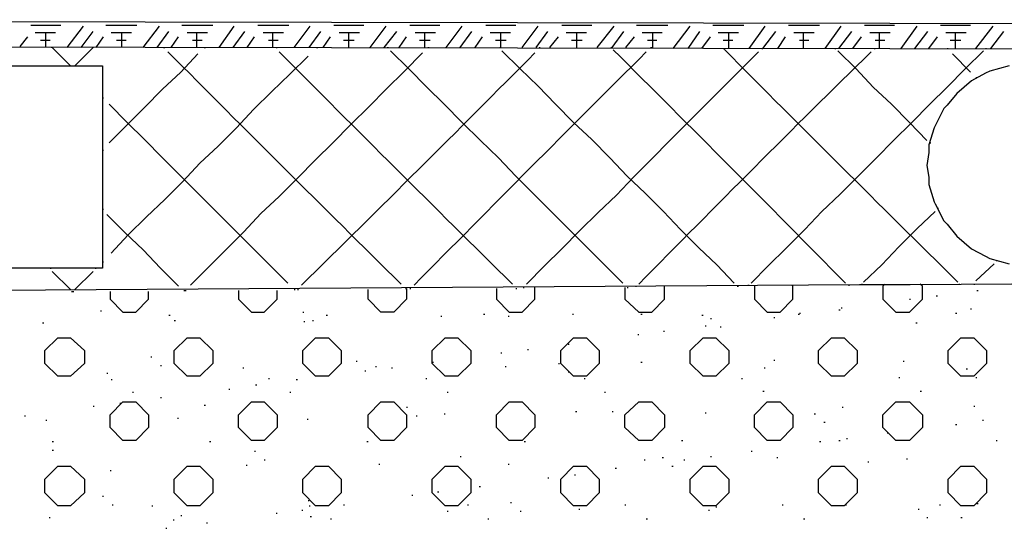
# Model space of a CAD drawing. Header units: millimetres. Extents: x -93479 to 1057970, y -66333 to 172656.
# Tile 50 of 145: x 149548 to 153445, y 50066 to 52078. Entities that reach past the tile are written whole.
import ezdxf

# ---------------------------------------------------------------- set-up
doc = ezdxf.new("R2010")
doc.units = ezdxf.units.MM
doc.layers.add('PDF _Геометрия', color=7, linetype='Continuous')

# ---------------------------------------------------------------- blocks, each defined once
blk = doc.blocks.new('геология 1')
at = {"layer": 'PDF _Геометрия', "color": 7, "lineweight": 25}
for points in [[(1.0584, -10.097), (1.1434, -10.1053), (1.2334, -10.112), (1.3267, -10.117), (1.4234, -10.122), (1.5234, -10.1253), (1.6284, -10.1286), (1.8451, -10.1286, 0.016666), (3.5067, -9.8736), (3.6901, -9.8503), (3.8901, -9.8236), (4.1034, -9.7986), (4.3301, -9.772), (4.5667, -9.7453), (4.8134, -9.7203), (5.0684, -9.697), (5.3301, -9.677, -0.016439), (7.9617, -9.5303), (12.6001, -9.5386), (13.0317, -9.5386)], [(13.0317, -9.932, 0.001031), (7.9617, -9.9636), (8.0801, -9.9636), (8.0817, -9.9636), (8.0801, -9.9636), (8.0734, -10.0036), (8.0684, -10.042)]]:
    blk.add_lwpolyline(points, format="xyb", dxfattribs=at)
for points in [[(9.5234, -9.5386), (9.5701, -9.5386)], [(9.5301, -9.5503), (9.5617, -9.5503)], [(9.5467, -9.5736), (9.5467, -9.5503)], [(9.5801, -9.5736), (9.6051, -9.5403)], [(9.6017, -9.5736), (9.6201, -9.5486)], [(9.6401, -9.5386), (9.6884, -9.5386)], [(9.6484, -9.5503), (9.6801, -9.5503)], [(9.6651, -9.5736), (9.6651, -9.5503)], [(9.6984, -9.5736), (9.7234, -9.5403)], [(9.7201, -9.5736), (9.7384, -9.5486)], [(9.7584, -9.5386), (9.8067, -9.5386)], [(9.7667, -9.5503), (9.7984, -9.5503)], [(9.7817, -9.5736), (9.7817, -9.5503)], [(9.8167, -9.5736), (9.8401, -9.5403)], [(9.8384, -9.5736), (9.8567, -9.5486)], [(9.8767, -9.5386), (9.9251, -9.5386)], [(9.8851, -9.5503), (9.9167, -9.5503)], [(9.9001, -9.5736), (9.9001, -9.5503)], [(9.9334, -9.5736), (9.9584, -9.5403)], [(9.9567, -9.5736), (9.9751, -9.5486)], [(9.9951, -9.5386), (10.0417, -9.5386)], [(10.0034, -9.5503), (10.0351, -9.5503)], [(10.0184, -9.5736), (10.0184, -9.5503)], [(10.0517, -9.5736), (10.0767, -9.5403)], [(10.0734, -9.5736), (10.0934, -9.5486)], [(10.1134, -9.5386), (10.1601, -9.5386)], [(10.1217, -9.5503), (10.1534, -9.5503)], [(10.1367, -9.5736), (10.1367, -9.5503)], [(10.1701, -9.5736), (10.1951, -9.5403)], [(10.1917, -9.5736), (10.2101, -9.5486)], [(10.2317, -9.5386), (10.2784, -9.5386)], [(10.2384, -9.5503), (10.2701, -9.5503)], [(10.2534, -9.5736), (10.2551, -9.5736), (10.2551, -9.5503)], [(10.2884, -9.5736), (10.3134, -9.5403)], [(10.3101, -9.5736), (10.3284, -9.5486)], [(10.3501, -9.5386), (10.3967, -9.5386)], [(10.3567, -9.5503), (10.3884, -9.5503)], [(10.3734, -9.5736), (10.3734, -9.5503)], [(10.4051, -9.5736), (10.4317, -9.5403)], [(10.4267, -9.5736), (10.4284, -9.5736), (10.4467, -9.5486)], [(10.4667, -9.5386), (10.5151, -9.5386)], [(10.4751, -9.5503), (10.5067, -9.5503)], [(10.4917, -9.5736), (10.4917, -9.5503)], [(10.5234, -9.5753), (10.5501, -9.5403)], [(10.5467, -9.5753), (10.5651, -9.5486)], [(10.5851, -9.5386), (10.6334, -9.5386)], [(10.5934, -9.5503), (10.6251, -9.5503)], [(10.6101, -9.5753), (10.6101, -9.5503)], [(10.6417, -9.5753), (10.6667, -9.5403)], [(10.6617, -9.5753), (10.6634, -9.5753), (10.6834, -9.5486)], [(10.7034, -9.5386), (10.7517, -9.5386)], [(10.7117, -9.5503), (10.7434, -9.5503)], [(10.7267, -9.5753), (10.7267, -9.5503)], [(10.7601, -9.5753), (10.7851, -9.5403)], [(10.7817, -9.5753), (10.8017, -9.5486)], [(10.8217, -9.5386), (10.8684, -9.5386)], [(10.8301, -9.5503), (10.8617, -9.5503)], [(10.8451, -9.5753), (10.8451, -9.5503)], [(10.8784, -9.5753), (10.9034, -9.5403)], [(10.9001, -9.5753), (10.9201, -9.5486)], [(10.9401, -9.5386), (10.9867, -9.5386)], [(10.9484, -9.5503), (10.9801, -9.5503)], [(10.9634, -9.5753), (10.9634, -9.5503)], [(10.9951, -9.5753), (11.0217, -9.5403)], [(11.0184, -9.5753), (11.0384, -9.5486)], [(9.5067, -9.572), (9.5184, -9.557)], [(9.5384, -9.562), (9.5534, -9.562)], [(9.6251, -9.5736), (9.6367, -9.557)], [(9.6567, -9.562), (9.6717, -9.562)], [(9.7417, -9.5736), (9.7534, -9.557)], [(9.7751, -9.562), (9.7901, -9.562)], [(9.8601, -9.5736), (9.8717, -9.557)], [(9.8934, -9.562), (9.9084, -9.562)], [(9.9784, -9.5736), (9.9901, -9.557)], [(10.0101, -9.562), (10.0267, -9.562)], [(10.0967, -9.5736), (10.1084, -9.557)], [(10.1284, -9.562), (10.1451, -9.562)], [(10.2151, -9.5736), (10.2267, -9.557)], [(10.2467, -9.562), (10.2634, -9.562)], [(10.3317, -9.5736), (10.3451, -9.557)], [(10.3651, -9.562), (10.3817, -9.562)], [(10.4501, -9.5736), (10.4634, -9.557)], [(10.4834, -9.562), (10.4984, -9.562)], [(10.5684, -9.5753), (10.5817, -9.557)], [(10.6017, -9.562), (10.6167, -9.562)], [(10.6867, -9.5753), (10.6984, -9.557)], [(10.7201, -9.562), (10.7351, -9.562)], [(10.8034, -9.5753), (10.8167, -9.557)], [(10.8384, -9.562), (10.8534, -9.562)], [(10.9217, -9.5753), (10.9351, -9.557)], [(10.9551, -9.562), (10.9717, -9.562)], [(12.6017, -9.5786), (12.6001, -9.5786), (7.9617, -9.5703), (8.0801, -9.5703)], [(9.5851, -9.602), (9.5567, -9.5736), (9.5551, -9.5736)], [(9.5901, -9.602), (9.5917, -9.602), (9.6201, -9.5736)], [(9.7301, -9.5736), (9.7317, -9.5736)], [(9.7717, -9.9436), (9.7984, -9.917), (9.8267, -9.8886), (9.8551, -9.8603), (9.8817, -9.832), (9.9101, -9.8053), (9.9384, -9.777), (9.9667, -9.7486), (9.9934, -9.722), (10.0217, -9.6936), (10.0501, -9.6653), (10.0767, -9.6386), (10.1051, -9.6103), (10.1334, -9.582)], [(9.7934, -9.5736), (9.7951, -9.5736)], [(9.9051, -9.5736), (9.9067, -9.5736)], [(9.9684, -9.5736), (9.9701, -9.5736)], [(10.0784, -9.5736), (10.0801, -9.5736)], [(10.4451, -9.9403), (10.4184, -9.9136), (10.3901, -9.8853), (10.3617, -9.857), (10.3351, -9.8303), (10.3067, -9.802), (10.2784, -9.7736), (10.2517, -9.7453), (10.2234, -9.7186), (10.1951, -9.6903), (10.1667, -9.662), (10.1401, -9.6353), (10.1117, -9.607), (10.0834, -9.5786)], [(10.1417, -9.5736), (10.1434, -9.5736)], [(10.6184, -9.9403), (10.5917, -9.912), (10.5634, -9.8853), (10.5351, -9.857), (10.5084, -9.8286), (10.4801, -9.8003), (10.4517, -9.7736), (10.4251, -9.7453), (10.3967, -9.717), (10.3684, -9.6903), (10.3401, -9.662), (10.3134, -9.6336), (10.2851, -9.607), (10.2567, -9.5786)], [(10.2951, -9.942), (10.3234, -9.9136), (10.3501, -9.887), (10.3784, -9.8586), (10.4067, -9.8303), (10.4351, -9.8036), (10.4617, -9.7753), (10.4901, -9.747), (10.5184, -9.7186), (10.5451, -9.692), (10.5734, -9.6636), (10.6017, -9.6353), (10.6284, -9.6086), (10.6567, -9.5803)], [(10.3151, -9.5736), (10.3167, -9.5736)], [(10.4884, -9.5736), (10.4901, -9.5736)], [(10.6017, -9.5753), (10.6034, -9.5753)], [(10.6451, -9.9403), (10.6717, -9.9136), (10.7001, -9.8853), (10.7284, -9.857), (10.7551, -9.8286), (10.7834, -9.802), (10.8117, -9.7736), (10.8401, -9.7453), (10.8667, -9.7186), (10.8951, -9.6903), (10.9234, -9.662), (10.9501, -9.6353), (10.9784, -9.607), (11.0067, -9.5786)], [(10.7751, -9.5753), (10.7767, -9.5753)], [(10.9184, -9.7186), (10.8917, -9.6903), (10.8634, -9.662), (10.8351, -9.6353), (10.8084, -9.607), (10.7801, -9.5786)], [(10.8367, -9.5753), (10.8384, -9.5753)], [(10.9501, -9.5753), (10.9517, -9.5753)], [(11.0101, -9.5753), (11.0117, -9.5753)], [(9.6451, -9.722), (9.6717, -9.6953), (9.7001, -9.667), (9.7284, -9.6386), (9.7567, -9.612), (9.7834, -9.5836)], [(9.6484, -9.8936), (9.6751, -9.8653), (9.7034, -9.837), (9.7317, -9.8103), (9.7601, -9.782), (9.7867, -9.7536), (9.8151, -9.727), (9.8434, -9.6986), (9.8701, -9.6703), (9.8984, -9.642), (9.9267, -9.6153), (9.9551, -9.587)], [(11.0467, -9.602), (11.0167, -9.6103), (11.0101, -9.6136), (10.9884, -9.6253), (10.9767, -9.6353), (10.9651, -9.6453), (10.9501, -9.6636), (10.9451, -9.6686), (10.9317, -9.6953), (10.9301, -9.6986), (10.9217, -9.7253), (10.9217, -9.737), (10.9184, -9.757), (10.9217, -9.7753), (10.9217, -9.787), (10.9301, -9.8136), (10.9317, -9.817), (10.9451, -9.8436), (10.9501, -9.8486), (10.9651, -9.867), (10.9767, -9.877), (10.9884, -9.887), (11.0101, -9.8986), (11.0167, -9.902), (11.0467, -9.9103)], [(10.9867, -9.612), (10.9584, -9.5836)], [(10.9951, -9.6203), (10.9967, -9.6203)], [(9.6351, -9.652), (9.6367, -9.652)], [(9.9234, -9.9403), (9.8951, -9.912), (9.8684, -9.8853), (9.8401, -9.857), (9.8117, -9.8286), (9.7851, -9.802), (9.7567, -9.7736), (9.7284, -9.7453), (9.7001, -9.717), (9.6734, -9.6903), (9.6451, -9.662)], [(9.6351, -9.7336), (9.6367, -9.7336)], [(10.9234, -9.722), (10.9251, -9.722)], [(9.6351, -9.8253), (9.6367, -9.8253)], [(10.8201, -9.9386), (10.8484, -9.912), (10.8751, -9.8836), (10.9034, -9.8553), (10.9317, -9.8286)], [(10.9351, -9.8236), (10.9367, -9.8236)], [(9.7534, -9.9453), (9.7251, -9.917), (9.6984, -9.8886), (9.6701, -9.862), (9.6417, -9.8336)], [(11.0267, -9.9053), (11.0284, -9.9053)], [(9.5534, -9.917), (9.5551, -9.917)], [(9.6234, -9.917), (9.6251, -9.917)], [(9.6351, -9.907), (9.6367, -9.907)], [(10.9951, -9.937), (11.0234, -9.9103)], [(9.5851, -9.9503), (9.5567, -9.922)], [(9.5917, -9.9503), (9.6201, -9.922)], [(9.9334, -9.9503), (9.9351, -9.9503)], [(9.9384, -9.9503), (9.9401, -9.9503)], [(10.1067, -9.9486), (10.1084, -9.9486), (10.1084, -9.9653), (10.0884, -9.9853), (10.0684, -9.9853), (10.0484, -9.9653), (10.0484, -9.9503)], [(10.1134, -9.9486), (10.1151, -9.9486)], [(10.2484, -9.9486), (10.2484, -9.9653), (10.2684, -9.9853), (10.2884, -9.9853), (10.3084, -9.9653), (10.3084, -9.947)], [(10.2784, -9.9486), (10.2801, -9.9486)], [(10.2901, -9.947), (10.2917, -9.947)], [(10.4484, -9.947), (10.4484, -9.9653), (10.4701, -9.9853), (10.4901, -9.9853), (10.5101, -9.9653), (10.5101, -9.9453)], [(10.4517, -9.947), (10.4534, -9.947)], [(10.4651, -9.9453), (10.4667, -9.9453)], [(10.6234, -9.9453), (10.6251, -9.9453)], [(10.6401, -9.9436), (10.6417, -9.9436)], [(10.6501, -9.9436), (10.6501, -9.9453), (10.6501, -9.9653), (10.6701, -9.9853), (10.6901, -9.9853), (10.7101, -9.9653), (10.7101, -9.9453), (10.7084, -9.9436)], [(10.7967, -9.9436), (10.7984, -9.9436)], [(10.8167, -9.942), (10.8184, -9.942)], [(10.8534, -9.942), (10.8501, -9.9453), (10.8501, -9.9653), (10.8701, -9.9853), (10.8917, -9.9853), (10.9117, -9.9653), (10.9117, -9.9453), (10.9084, -9.942)], [(10.9684, -9.942), (10.9701, -9.942)], [(10.9917, -9.942), (10.9934, -9.942)], [(9.5867, -9.9536), (9.5884, -9.9536), (9.5901, -9.9536)], [(9.6467, -9.9536), (9.6467, -9.9653), (9.6667, -9.9853), (9.6867, -9.9853), (9.7067, -9.9653), (9.7067, -9.9536)], [(9.7617, -9.952), (9.7634, -9.952), (9.7651, -9.952)], [(9.8467, -9.952), (9.8467, -9.9653), (9.8667, -9.9853), (9.8867, -9.9853), (9.9067, -9.9653), (9.9067, -9.952)], [(10.8917, -9.9653), (10.8934, -9.9653)], [(10.9334, -9.9603), (10.9351, -9.9603)], [(10.9967, -9.952), (10.9984, -9.952)], [(10.7817, -9.982), (10.7834, -9.982)], [(10.7851, -9.9786), (10.7867, -9.9786)], [(10.9867, -9.9803), (10.9884, -9.9803)], [(9.6317, -9.9836), (9.6334, -9.9836)], [(9.7384, -9.9903), (9.7401, -9.9903)], [(9.9467, -9.9853), (9.9484, -9.9853)], [(9.9834, -9.9903), (9.9851, -9.9903)], [(10.1617, -9.992), (10.1634, -9.992)], [(10.2284, -9.9886), (10.2301, -9.9886)], [(10.2667, -9.992), (10.2684, -9.992)], [(10.3667, -9.9886), (10.3684, -9.9886)], [(10.4734, -9.9886), (10.4751, -9.9886)], [(10.5684, -9.9903), (10.5701, -9.9903)], [(10.5817, -9.9953), (10.5834, -9.9953)], [(10.6801, -9.9936), (10.6817, -9.9936)], [(10.7184, -9.9886), (10.7201, -9.9886)], [(10.7201, -9.987), (10.7217, -9.987)], [(10.9634, -9.987), (10.9651, -9.987)], [(9.5417, -10.002), (9.5434, -10.002)], [(9.7467, -9.9986), (9.7484, -9.9986)], [(9.9484, -10.0003), (9.9501, -10.0003)], [(9.9617, -9.9986), (9.9634, -9.9986)], [(10.5734, -10.007), (10.5751, -10.007)], [(10.5967, -10.0086), (10.5984, -10.0086)], [(10.9017, -10.002), (10.9034, -10.002)], [(10.4684, -10.0203), (10.4701, -10.0203)], [(10.5084, -10.0153), (10.5101, -10.0153)], [(10.3601, -10.0353), (10.3617, -10.0353)], [(9.7101, -10.0553), (9.7117, -10.0553)], [(10.2551, -10.0486), (10.2567, -10.0486)], [(10.2967, -10.0436), (10.2984, -10.0436)], [(9.7251, -10.0686), (9.7267, -10.0686)], [(9.8534, -10.072), (9.8551, -10.072)], [(10.0301, -10.062), (10.0317, -10.062)], [(10.0601, -10.0703), (10.0617, -10.0703)], [(10.0851, -10.072), (10.0867, -10.072)], [(10.1484, -10.0636), (10.1501, -10.0636)], [(10.2617, -10.0703), (10.2634, -10.0703)], [(10.3451, -10.0653), (10.3467, -10.0653)], [(10.4734, -10.0636), (10.4751, -10.0636)], [(10.6651, -10.072), (10.6667, -10.072)], [(10.6801, -10.0603), (10.6817, -10.0603)], [(10.8817, -10.062), (10.8834, -10.062)], [(10.9801, -10.0736), (10.9817, -10.0736)], [(9.6417, -10.0803), (9.6434, -10.0803)], [(9.8934, -10.0886), (9.8951, -10.0886)], [(10.0434, -10.077), (10.0451, -10.077)], [(10.1384, -10.0886), (10.1401, -10.0886)], [(10.3601, -10.0786), (10.3617, -10.0786)], [(10.3851, -10.0886), (10.3867, -10.0886)], [(10.6301, -10.0886), (10.6317, -10.0886)], [(10.8751, -10.087), (10.8767, -10.087)], [(10.9951, -10.087), (10.9967, -10.087)], [(9.6484, -10.0903), (9.6501, -10.0903)], [(9.8734, -10.0986), (9.8751, -10.0986)], [(9.9367, -10.0903), (9.9384, -10.0903)], [(9.6817, -10.1103), (9.6834, -10.1103)], [(9.7251, -10.1186), (9.7267, -10.1186)], [(9.8317, -10.1053), (9.8334, -10.1053)], [(9.9267, -10.1103), (9.9284, -10.1103)], [(10.1717, -10.1103), (10.1734, -10.1103)], [(10.4167, -10.1103), (10.4184, -10.1103)], [(10.6634, -10.1086), (10.6651, -10.1086)], [(10.9084, -10.1086), (10.9101, -10.1086)], [(9.6201, -10.132), (9.6217, -10.132)], [(9.6617, -10.127), (9.6634, -10.127)], [(9.7934, -10.1303), (9.7951, -10.1303)], [(10.1084, -10.1336), (10.1101, -10.1336)], [(10.7867, -10.1336), (10.7884, -10.1336)], [(10.9917, -10.132), (10.9934, -10.132)], [(9.5134, -10.147), (9.5151, -10.147)], [(9.7517, -10.1503), (9.7534, -10.1503)], [(10.1234, -10.147), (10.1251, -10.147)], [(10.1667, -10.1436), (10.1684, -10.1436)], [(10.3717, -10.1403), (10.3734, -10.1403)], [(10.4284, -10.1403), (10.4301, -10.1403)], [(10.5734, -10.142), (10.5751, -10.142)], [(10.7434, -10.1436), (10.7451, -10.1436)], [(9.5467, -10.1536), (9.5484, -10.1536)], [(9.9534, -10.152), (9.9551, -10.152)], [(10.7584, -10.157), (10.7601, -10.157)], [(10.9634, -10.1603), (10.9651, -10.1603)], [(11.0051, -10.1536), (11.0067, -10.1536)], [(10.8567, -10.1736), (10.8584, -10.1736)], [(9.5567, -10.187), (9.5584, -10.187)], [(9.8017, -10.187), (9.8034, -10.187)], [(10.0467, -10.187), (10.0484, -10.187)], [(10.2917, -10.187), (10.2934, -10.187)], [(10.5367, -10.1853), (10.5384, -10.1853)], [(10.7517, -10.187), (10.7534, -10.187)], [(10.7817, -10.1853), (10.7834, -10.1853)], [(10.7934, -10.182), (10.7951, -10.182)], [(11.0267, -10.1853), (11.0284, -10.1853)], [(9.5567, -10.2003), (9.5584, -10.2003)], [(9.8717, -10.202), (9.8734, -10.202)], [(10.1917, -10.2103), (10.1934, -10.2103)], [(10.5067, -10.212), (10.5084, -10.212)], [(10.5817, -10.2103), (10.5834, -10.2103)], [(10.6451, -10.202), (10.6467, -10.202)], [(10.6851, -10.212), (10.6867, -10.212)], [(9.8584, -10.2236), (9.8601, -10.2236)], [(9.8867, -10.2153), (9.8884, -10.2153)], [(10.0651, -10.222), (10.0667, -10.222)], [(10.2667, -10.222), (10.2684, -10.222)], [(10.4784, -10.2153), (10.4801, -10.2153)], [(10.5217, -10.2253), (10.5234, -10.2253)], [(10.5401, -10.2153), (10.5417, -10.2153)], [(10.8267, -10.2186), (10.8284, -10.2186)], [(10.8867, -10.2136), (10.8884, -10.2136)], [(9.6467, -10.232), (9.6484, -10.232)], [(10.3701, -10.2386), (10.3717, -10.2386)], [(10.4334, -10.2286), (10.4351, -10.2286)], [(10.2217, -10.257), (10.2234, -10.257)], [(10.3284, -10.2436), (10.3301, -10.2436)], [(9.6351, -10.272), (9.6367, -10.272)], [(10.1167, -10.2703), (10.1184, -10.2703)], [(10.1567, -10.2653), (10.1584, -10.2653)], [(9.6501, -10.2853), (9.6517, -10.2853)], [(9.7117, -10.287), (9.7134, -10.287)], [(9.9551, -10.2786), (9.9567, -10.2786)], [(9.9567, -10.287), (9.9584, -10.287)], [(10.0101, -10.2853), (10.0117, -10.2853)], [(10.2034, -10.2853), (10.2051, -10.2853)], [(10.2701, -10.282), (10.2717, -10.282)], [(10.4484, -10.2853), (10.4501, -10.2853)], [(10.5901, -10.2886), (10.5917, -10.2886)], [(10.6934, -10.2853), (10.6951, -10.2853)], [(10.7917, -10.2853), (10.7934, -10.2853)], [(10.9384, -10.2853), (10.9401, -10.2853)], [(10.9967, -10.2836), (10.9984, -10.2836)], [(9.7567, -10.302), (9.7584, -10.302)], [(9.9051, -10.2986), (9.9067, -10.2986)], [(9.9451, -10.2936), (9.9467, -10.2936)], [(9.9584, -10.3036), (9.9601, -10.3036)], [(10.1717, -10.2953), (10.1734, -10.2953)], [(10.2851, -10.2953), (10.2867, -10.2953)], [(10.3767, -10.292), (10.3784, -10.292)], [(10.5784, -10.2936), (10.5801, -10.2936)], [(10.9051, -10.292), (10.9067, -10.292)], [(9.5517, -10.3053), (9.5534, -10.3053)], [(9.7451, -10.3086), (9.7467, -10.3086)], [(9.7967, -10.3136), (9.7984, -10.3136)], [(9.9901, -10.307), (9.9917, -10.307)], [(10.2351, -10.307), (10.2367, -10.307)], [(10.4817, -10.307), (10.4834, -10.307)], [(10.7267, -10.307), (10.7284, -10.307)], [(10.9184, -10.3053), (10.9201, -10.3053)], [(10.9717, -10.3053), (10.9734, -10.3053)], [(9.7334, -10.322), (9.7351, -10.322)]]:
    blk.add_lwpolyline(points, dxfattribs=at)
for points in [[(9.2017, -9.7603), (9.2017, -9.602), (9.6351, -9.602), (9.6351, -9.917), (9.2017, -9.917)], [(9.5451, -10.0653), (9.5451, -10.0453), (9.5651, -10.0253), (9.5851, -10.0253), (9.6067, -10.0453), (9.6067, -10.0653), (9.5851, -10.0853), (9.5651, -10.0853)], [(9.7467, -10.0653), (9.7467, -10.0453), (9.7667, -10.0253), (9.7867, -10.0253), (9.8067, -10.0453), (9.8067, -10.0653), (9.7867, -10.0853), (9.7667, -10.0853)], [(9.9467, -10.0653), (9.9467, -10.0453), (9.9667, -10.0253), (9.9867, -10.0253), (10.0067, -10.0453), (10.0067, -10.0653), (9.9867, -10.0853), (9.9667, -10.0853)], [(10.1484, -10.0653), (10.1484, -10.0453), (10.1684, -10.0253), (10.1884, -10.0253), (10.2084, -10.0453), (10.2084, -10.0653), (10.1884, -10.0853), (10.1684, -10.0853)], [(10.3484, -10.0653), (10.3484, -10.0453), (10.3684, -10.0253), (10.3884, -10.0253), (10.4084, -10.0453), (10.4084, -10.0653), (10.3884, -10.0853), (10.3684, -10.0853)], [(10.5501, -10.0653), (10.5501, -10.0453), (10.5701, -10.0253), (10.5901, -10.0253), (10.6101, -10.0453), (10.6101, -10.0653), (10.5901, -10.0853), (10.5701, -10.0853)], [(10.7501, -10.0653), (10.7501, -10.0453), (10.7701, -10.0253), (10.7901, -10.0253), (10.8101, -10.0453), (10.8101, -10.0653), (10.7901, -10.0853), (10.7701, -10.0853)], [(10.9517, -10.0653), (10.9517, -10.0453), (10.9717, -10.0253), (10.9917, -10.0253), (11.0117, -10.0453), (11.0117, -10.0653), (10.9917, -10.0853), (10.9717, -10.0853)], [(9.6467, -10.1653), (9.6467, -10.1453), (9.6667, -10.1253), (9.6867, -10.1253), (9.7067, -10.1453), (9.7067, -10.1653), (9.6867, -10.1853), (9.6667, -10.1853)], [(9.8467, -10.1653), (9.8467, -10.1453), (9.8667, -10.1253), (9.8867, -10.1253), (9.9067, -10.1453), (9.9067, -10.1653), (9.8867, -10.1853), (9.8667, -10.1853)], [(10.0484, -10.1653), (10.0484, -10.1453), (10.0684, -10.1253), (10.0884, -10.1253), (10.1084, -10.1453), (10.1084, -10.1653), (10.0884, -10.1853), (10.0684, -10.1853)], [(10.2484, -10.1653), (10.2484, -10.1453), (10.2684, -10.1253), (10.2884, -10.1253), (10.3084, -10.1453), (10.3084, -10.1653), (10.2884, -10.1853), (10.2684, -10.1853)], [(10.4484, -10.1653), (10.4484, -10.1453), (10.4701, -10.1253), (10.4901, -10.1253), (10.5101, -10.1453), (10.5101, -10.1653), (10.4901, -10.1853), (10.4701, -10.1853)], [(10.6501, -10.1653), (10.6501, -10.1453), (10.6701, -10.1253), (10.6901, -10.1253), (10.7101, -10.1453), (10.7101, -10.1653), (10.6901, -10.1853), (10.6701, -10.1853)], [(10.8501, -10.1653), (10.8501, -10.1453), (10.8701, -10.1253), (10.8917, -10.1253), (10.9117, -10.1453), (10.9117, -10.1653), (10.8917, -10.1853), (10.8701, -10.1853)], [(9.5451, -10.267), (9.5451, -10.2453), (9.5651, -10.2253), (9.5851, -10.2253), (9.6067, -10.2453), (9.6067, -10.267), (9.5851, -10.287), (9.5651, -10.287)], [(9.7467, -10.267), (9.7467, -10.2453), (9.7667, -10.2253), (9.7867, -10.2253), (9.8067, -10.2453), (9.8067, -10.267), (9.7867, -10.287), (9.7667, -10.287)], [(9.9467, -10.267), (9.9467, -10.2453), (9.9667, -10.2253), (9.9867, -10.2253), (10.0067, -10.2453), (10.0067, -10.267), (9.9867, -10.287), (9.9667, -10.287)], [(10.1484, -10.267), (10.1484, -10.2453), (10.1684, -10.2253), (10.1884, -10.2253), (10.2084, -10.2453), (10.2084, -10.267), (10.1884, -10.287), (10.1684, -10.287)], [(10.3484, -10.267), (10.3484, -10.2453), (10.3684, -10.2253), (10.3884, -10.2253), (10.4084, -10.2453), (10.4084, -10.267), (10.3884, -10.287), (10.3684, -10.287)], [(10.5501, -10.267), (10.5501, -10.2453), (10.5701, -10.2253), (10.5901, -10.2253), (10.6101, -10.2453), (10.6101, -10.267), (10.5901, -10.287), (10.5701, -10.287)], [(10.7501, -10.267), (10.7501, -10.2453), (10.7701, -10.2253), (10.7901, -10.2253), (10.8101, -10.2453), (10.8101, -10.267), (10.7901, -10.287), (10.7701, -10.287)], [(10.9517, -10.267), (10.9517, -10.2453), (10.9717, -10.2253), (10.9917, -10.2253), (11.0117, -10.2453), (11.0117, -10.267), (10.9917, -10.287), (10.9717, -10.287)]]:
    blk.add_lwpolyline(points, close=True, dxfattribs=at)
for centre, radius, start, end in [((46.2659, 26.7539), 51.5223, 224.84666, 225.41677), ((46.4392, 26.7539), 51.5223, 224.84666, 225.41677), ((-26.2208, 26.7522), 51.5223, 314.58323, 315.15334), ((46.8159, -46.1095), 51.5223, 134.84666, 135.41677), ((-25.9041, -46.1061), 51.5223, 44.58323, 45.15334), ((30.1642, -29.2745), 27.5972, 134.46905, 135.53095), ((47.1326, 26.7572), 51.5223, 224.84666, 225.41677)]:
    blk.add_arc(centre, radius, start, end, dxfattribs=at)

msp = doc.modelspace()

# ---------------------------------------------------------------- block references
at = {"color": 7, "xscale": 2541.29606099, "yscale": 2541.29606099, "zscale": 2541.29606099}
msp.add_blockref('геология 1', (125390.7, 76297.3), dxfattribs=at)

doc.saveas('drawing.dxf')
